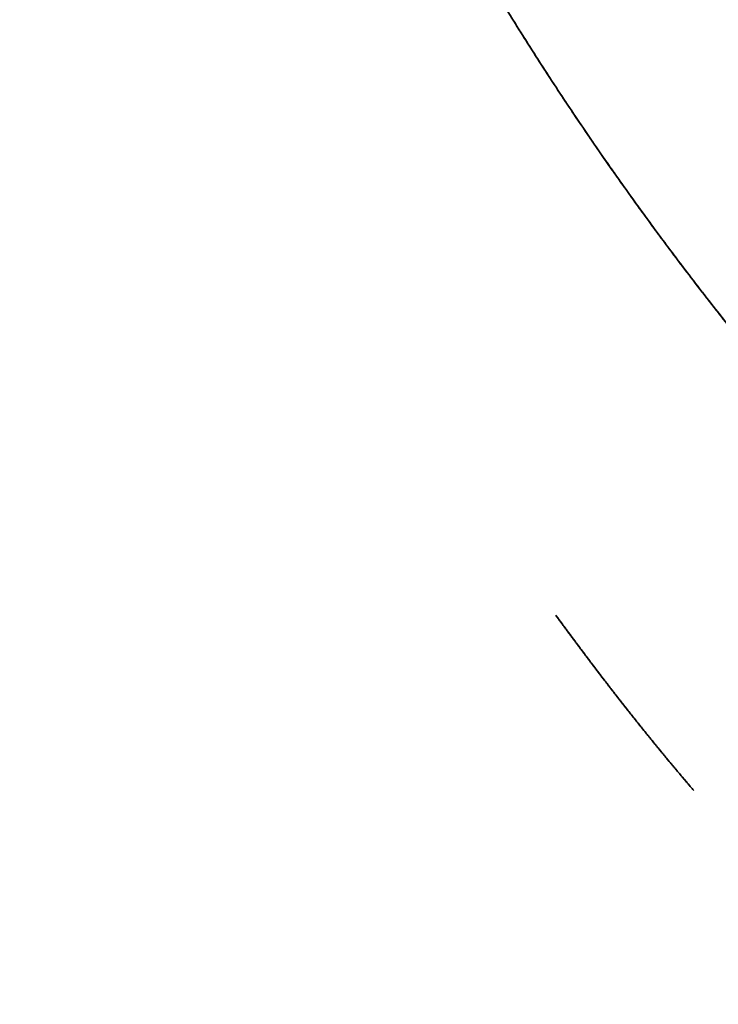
# Model space of a CAD drawing. Extents: x 46 to 342, y 25 to 270.
# Tile 40 of 256: x 233.37 to 240, y 43.68 to 53.03. Entities that reach past the tile are written whole.
import ezdxf

# ---------------------------------------------------------------- set-up
doc = ezdxf.new("R2010")
doc.units = 0
doc.layers.get('0').update_dxf_attribs({"lineweight": 13})

# ---------------------------------------------------------------- blocks, each defined once
blk = doc.blocks.new('BLOCK1')
at = {"color": 7, "lineweight": 35}
for points, knots in [([(-1004.845, 119.012), (-1004.844, 109.711), (-1003.976, 100.413), (-1002.245, 91.216), (-996.981, 72.812), (-988.32, 55.731), (-983.019, 47.423), (-972.153, 33.711), (-959.089, 22.126), (-952.969, 17.466), (-940.177, 9.121), (-926.221, 2.949), (-919.006, 0.497), (-904.327, -3.162), (-889.344, -5.219), (-881.855, -6.062), (-869.624, -7.153), (-857.361, -7.769), (-852.623, -7.935), (-836.336, -8.234), (-820.049, -7.634), (-808.569, -6.785), (-793.832, -5.831), (-779.207, -3.935), (-776.038, -3.465), (-769.737, -2.364), (-763.509, -0.898), (-760.423, -0.064), (-751.278, 2.759), (-742.473, 6.548), (-736.801, 9.5), (-725.686, 16.201), (-715.499, 24.253), (-710.594, 28.662), (-702.207, 37.284), (-694.936, 46.863), (-691.897, 51.364), (-683.214, 65.898), (-677.084, 81.778), (-674.198, 92.968), (-672.498, 105.042), (-672.273, 117.153), (-672.265, 117.772), (-672.261, 118.392), (-672.261, 119.012)], [0, 0, 0, 0, 0, 0, 65.83215, 65.83215, 65.83215, 135.02612, 135.02612, 135.02612, 189.280907, 189.280907, 189.280907, 243.009556, 243.009556, 243.009556, 296.532483, 296.532483, 296.532483, 330.183133, 330.183133, 330.183133, 412.172427, 412.172427, 412.172427, 434.903645, 434.903645, 434.903645, 457.584156, 457.584156, 457.584156, 502.810765, 502.810765, 502.810765, 549.496271, 549.496271, 549.496271, 587.918214, 587.918214, 587.918214, 669.264914, 669.264914, 669.264914, 673.651451, 673.651451, 673.651451, 673.651451, 673.651451, 673.651451]), ([(-672.261, 119.012), (-672.261, 110.944), (-672.915, 102.885), (-674.208, 94.923), (-676.647, 84.979), (-680.074, 75.362), (-680.855, 73.313), (-682.229, 69.934), (-683.728, 66.604), (-684.346, 65.284), (-687.672, 58.438), (-691.528, 51.844), (-694.976, 46.715), (-700.063, 40.094), (-705.683, 33.937), (-707.185, 32.363), (-711.045, 28.49), (-715.117, 24.83), (-717.641, 22.706), (-722.553, 18.834), (-727.694, 15.267), (-730.168, 13.655), (-735.713, 10.266), (-741.469, 7.25), (-744.67, 5.725), (-749.835, 3.513), (-755.131, 1.632), (-757.098, 0.984), (-762.208, -0.571), (-767.395, -1.832), (-770.583, -2.498), (-775.008, -3.289), (-779.462, -3.94), (-780.682, -4.109), (-783.3, -4.452), (-785.923, -4.76), (-787.322, -4.915), (-792.557, -5.47), (-797.802, -5.935), (-801.649, -6.246), (-806.346, -6.594), (-811.046, -6.904), (-811.893, -6.958), (-813.588, -7.065), (-815.283, -7.166), (-816.131, -7.215), (-820.18, -7.443), (-824.233, -7.638), (-827.441, -7.768), (-832.027, -7.913), (-836.613, -7.994), (-837.99, -8.012), (-844.421, -8.069), (-850.854, -7.988), (-855.896, -7.833), (-866.649, -7.326), (-877.385, -6.453), (-883.072, -5.891), (-889.849, -5.097), (-896.591, -4.084), (-897.687, -3.913), (-899.77, -3.575), (-901.85, -3.211), (-902.836, -3.032), (-909.083, -1.853), (-915.278, -0.386), (-920.424, 1.131), (-927.431, 3.656), (-934.195, 6.743), (-936.075, 7.654), (-942.428, 10.912), (-948.524, 14.65), (-952.709, 17.515), (-959.088, 22.358), (-965.054, 27.671), (-967.188, 29.687), (-973.615, 36.122), (-979.422, 43.118), (-983.052, 48.104), (-987.531, 55.146), (-991.392, 62.52), (-992.359, 64.472), (-993.746, 67.43), (-995.032, 70.427), (-995.451, 71.434), (-999.343, 81.076), (-1002.217, 91.095), (-1003.962, 100.295), (-1004.844, 109.647), (-1004.845, 119.012)], [0, 0, 0, 0, 0, 0, 57.478698, 57.478698, 57.478698, 73.181905, 73.181905, 73.181905, 83.606057, 83.606057, 83.606057, 127.591837, 127.591837, 127.591837, 143.103475, 143.103475, 143.103475, 166.604468, 166.604468, 166.604468, 187.599106, 187.599106, 187.599106, 212.835886, 212.835886, 212.835886, 227.550553, 227.550553, 227.550553, 250.795705, 250.795705, 250.795705, 259.552811, 259.552811, 259.552811, 269.561951, 269.561951, 269.561951, 296.967674, 296.967674, 296.967674, 302.996633, 302.996633, 302.996633, 309.025592, 309.025592, 309.025592, 331.796034, 331.796034, 331.796034, 341.563457, 341.563457, 341.563457, 377.417702, 377.417702, 377.417702, 418.012924, 418.012924, 418.012924, 425.900082, 425.900082, 425.900082, 433.026167, 433.026167, 433.026167, 471.095698, 471.095698, 471.095698, 485.946017, 485.946017, 485.946017, 521.918041, 521.918041, 521.918041, 542.857899, 542.857899, 542.857899, 586.831778, 586.831778, 586.831778, 602.409759, 602.409759, 602.409759, 610.225779, 610.225779, 610.225779, 677.030416, 677.030416, 677.030416, 677.030416, 677.030416, 677.030416]), ([(-979.236, 23.905), (-979.513, 24.229), (-979.789, 24.554), (-980.062, 24.881), (-981.141, 26.184), (-982.192, 27.51), (-982.963, 28.514), (-983.721, 29.527), (-984.466, 30.549)], [567.943344, 567.943344, 567.943344, 567.943344, 567.943344, 567.943344, 570.967391, 570.967391, 570.967391, 579.936964, 579.936964, 579.936964, 579.936964, 579.936964, 579.936964])]:
    blk.add_open_spline(points, degree=5, knots=knots, dxfattribs=at)
blk.add_open_spline([(-979.224, 23.892), (-980.328, 25.178), (-981.399, 26.489), (-982.455, 27.837), (-983.473, 29.186), (-984.468, 30.551)], degree=5, dxfattribs=at)

msp = doc.modelspace()

# ---------------------------------------------------------------- block references
at = {"lineweight": 0, "xscale": 0.25, "yscale": 0.25, "zscale": 0.25}
msp.add_blockref('BLOCK1', (484.5779, 39.7324), dxfattribs=at)

doc.saveas('drawing.dxf')
